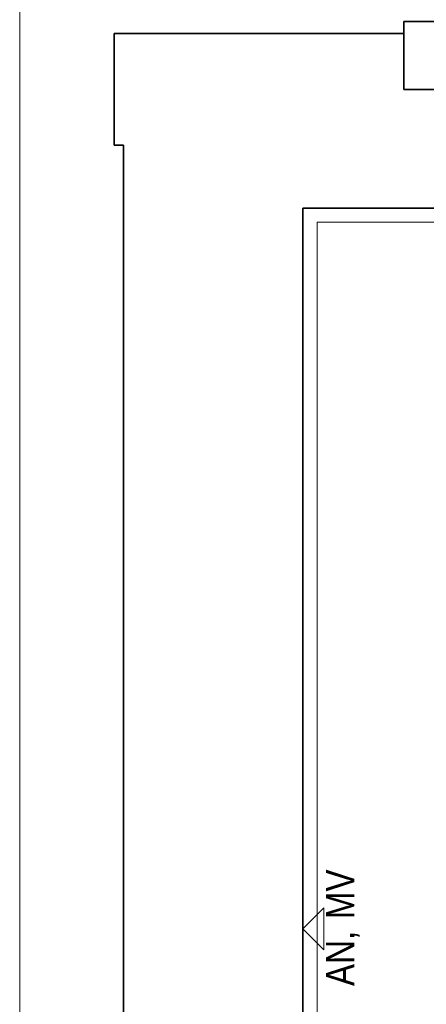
# Model space of a CAD drawing. Extents: x -297 to 573, y -46 to 548.
# Tile 111 of 188: x -50 to -22, y 396 to 465. Entities that reach past the tile are written whole.
import ezdxf
from ezdxf.lldxf.tags import DXFTag

# ---------------------------------------------------------------- set-up
doc = ezdxf.new("R2010")
doc.units = 0
doc.layers.get('0').update_dxf_attribs({"lineweight": 35})
for name, color, linetype, lineweight in [('5_EG-AUSBAU', 7, 'Continuous', 25), ('5_EG-BESTAND', 7, 'Continuous', 25), ('5_EG-WANDFLÄCHENMATERIAL', 7, 'Continuous', 25)]:
    doc.layers.add(name, color=color, linetype=linetype, lineweight=lineweight)
doc.layers.add('H_Ruecklauf_Beschriftung', color=5, linetype='Continuous', lineweight=18, true_color=0x0000ff)
doc.styles.get("Standard").update_dxf_attribs({"font": 'arial.ttf'})
tags = doc.linetypes.add('PUNKT2_S9', pattern=[0.0005, 0, -0.0005]).pattern_tags.tags
tags[6:7] = [DXFTag(74, 4), DXFTag(75, 0), DXFTag(340, '0'), DXFTag(46, 1.0), DXFTag(50, 0.0), DXFTag(44, 0.0), DXFTag(45, 0.0)]
tags[4:5] = [DXFTag(74, 4), DXFTag(75, 0), DXFTag(340, '0'), DXFTag(46, 1.0), DXFTag(50, 0.0), DXFTag(44, 0.0), DXFTag(45, 0.0)]

# ---------------------------------------------------------------- blocks, each defined once
blk = doc.blocks.new('Referenz-A07ALD4Q1N', base_point=(-101.907, -12.836))
at = {"layer": '5_EG-AUSBAU', "color": 0, "lineweight": 13}
for p, q in [((-29.185, 451.073), (-19.778, 451.073)), ((-29.185, 313.18), (-29.185, 451.073))]:
    blk.add_line(p, q, dxfattribs=at)
at = {"layer": '5_EG-BESTAND', "color": 0, "linetype": 'PUNKT2_S9', "lineweight": 13, "ltscale": 0.13}
blk.add_line((-50.018, 226.68), (-50.018, 472.609), dxfattribs=at)
at = {"layer": '5_EG-BESTAND', "color": 0, "lineweight": 35}
for p, q in [((-23.114, 465.116), (-19.714, 465.117)), ((-23.114, 460.376), (-23.114, 465.116)), ((-43.409, 456.465), (-43.409, 464.282)), ((-43.409, 464.282), (-23.114, 464.282)), ((-23.114, 464.282), (-23.114, 460.376)), ((-19.714, 460.377), (-23.114, 460.376)), ((-23.114, 460.376), (-20.413, 460.376)), ((-42.746, 456.465), (-43.409, 456.465)), ((-42.746, 290.301), (-42.746, 456.465)), ((-20.733, 452.073), (-30.185, 452.073)), ((-30.185, 452.073), (-30.185, 312.18))]:
    blk.add_line(p, q, dxfattribs=at)
at = {"layer": '5_EG-WANDFLÄCHENMATERIAL', "color": 0, "lineweight": 18}
for p, q in [((-30.185, 401.653), (-28.714, 403.123)), ((-28.714, 403.123), (-28.714, 400.182)), ((-30.185, 401.653), (-28.714, 400.182))]:
    blk.add_line(p, q, dxfattribs=at)
at = {"layer": '5_EG-WANDFLÄCHENMATERIAL', "color": 0, "lineweight": 18, "char_height": 2, "attachment_point": 1, "rotation": 90}
for s, insert in [('{\\W0.83;\\fArial;MV}', (-28.577, 402.319)), ('{\\W0.83;\\fArial;AN,}', (-28.577, 397.639))]:
    blk.add_mtext(s, dxfattribs=dict(at, insert=insert))
blk = doc.blocks.new('Bauteilbeschriftung-A07ALD6U1N', base_point=(-33.586, 447.733))
at = {"color": 0, "lineweight": -2}
for p, q in [((-33.586, 491.993), (2.267, 491.993)), ((-33.586, 471.993), (-33.586, 491.993)), ((2.267, 491.993), (2.267, 471.993)), ((-33.586, 486.993), (2.267, 486.993)), ((-33.586, 481.993), (2.267, 481.993)), ((-33.586, 476.993), (2.267, 476.993)), ((2.267, 471.993), (-33.586, 471.993))]:
    blk.add_line(p, q, dxfattribs=at)
at = {"color": 0, "linetype": 'ByBlock', "lineweight": -2, "ltscale": 0.18}
blk.add_line((-15.66, 471.993), (-15.66, 447.733), dxfattribs=at)
at = {"color": 7, "linetype": 'ByBlock', "lineweight": -2, "ltscale": 0.18, "true_color": 0xffffff}
for points in [[(-33.586, 471.993), (2.267, 471.993), (-33.586, 491.993)], [(2.267, 471.993), (-33.586, 491.993), (2.267, 491.993)]]:
    blk.add_solid(points, dxfattribs=at)
at = {"color": 0, "linetype": 'ByBlock', "lineweight": -2, "ltscale": 0.18, "char_height": 2, "attachment_point": 1}
for s, insert in [('{\\fArial;DN 12}', (-32.92, 490.493)), ('{\\fArial;Mitte Bauteil = 5 cm ab FFB}', (-32.92, 485.493)), ('{\\fArial;ṁ = 120.59 kg/h}', (-32.92, 480.493)), ('{\\fArial;Temponox }', (-32.92, 475.493))]:
    blk.add_mtext(s, dxfattribs=dict(at, insert=insert))

msp = doc.modelspace()

# ---------------------------------------------------------------- block references
at = {"color": 251, "lineweight": 25, "ltscale": 0.25, "true_color": 0x585858}
msp.add_blockref('Referenz-A07ALD4Q1N', (-101.907, -12.836), dxfattribs=at)
at = {"layer": 'H_Ruecklauf_Beschriftung', "ltscale": 0.18}
msp.add_blockref('Bauteilbeschriftung-A07ALD6U1N', (-33.586, 447.733), dxfattribs=at)

doc.saveas('drawing.dxf')
